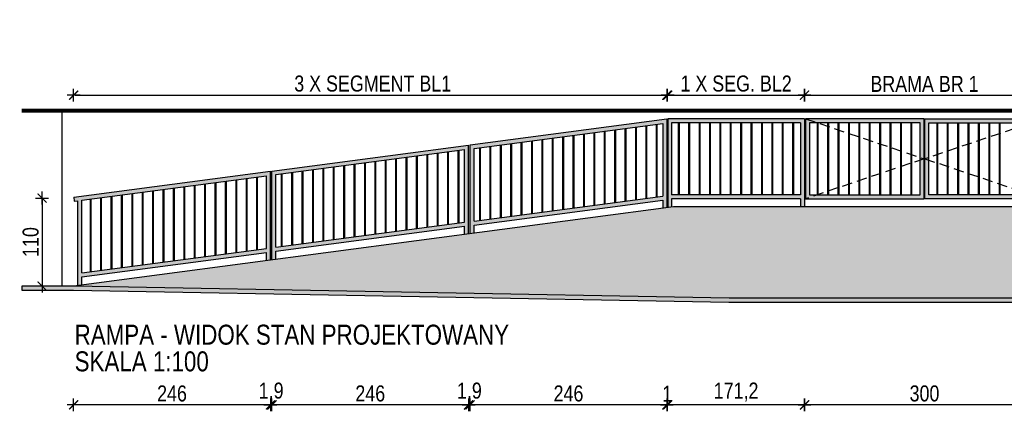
# Model space of a CAD drawing. Header units: millimetres. Extents: x 110792 to 170831, y 17890 to 25890.
# Tile 4 of 44: x 156379 to 157610, y 19734 to 20223. Entities that reach past the tile are written whole.
import ezdxf

# ---------------------------------------------------------------- set-up
doc = ezdxf.new("R2010")
doc.units = ezdxf.units.MM
doc.linetypes.add('DASHEDX2', pattern=[38.1, 25.4, -12.7])
doc.layers.get('DEFPOINTS').update_dxf_attribs({"lineweight": 9})
for name, color, linetype in [('_HSA_HATCH ELEWACJA', 8, 'Continuous'), ('_HSA_OPIS', 43, 'Continuous'), ('_HSA_PRZERYWANE', 153, 'DASHEDX2'), ('_HSA_WIDOKOWE', 1, 'Continuous'), ('_HSA_WIDOKOWE_CIENKIE', 8, 'Continuous'), ('_HSA_WYM_100', 141, 'Continuous'), ('_HSA_ŚCIANY_DZIAŁOWE', 6, 'Continuous')]:
    doc.layers.add(name, color=color, linetype=linetype)
doc.styles.add('ARIAL_100', font='Arial.ttf', dxfattribs={"width": 0.8, "height": 20})
doc.dimstyles.new('WYM_WEWN_100', dxfattribs={"dimtxt": 20, "dimasz": 2, "dimexe": 10, "dimexo": 0, "dimgap": 4, "dimtad": 1, "dimdec": 1, "dimrnd": 0.1, "dimtxsty": 'ARIAL_100', "dimblk": 'Wym-03', "dimcen": 0, "dimdle": 10, "dimse1": 1, "dimse2": 1, "dimclrt": 256, "dimazin": 2, "dimtfac": 1, "dimtdec": 1, "dimtix": 1, "dimtmove": 2, "dimatfit": 0, "dimfxl": 1, "dimtolj": 1, "dimtzin": 0, "dimarcsym": 0})

# ---------------------------------------------------------------- blocks, each defined once
blk = doc.blocks.new('A$C4c280991')
at = {"true_color": 0xfffffe}
h = blk.add_hatch(color=7, dxfattribs=at)
h.dxf.hatch_style = 1
h.paths.add_polyline_path([(-1957.7, 109.9), (-2203.7, 77.4), (-2203.7, -33.6), (-2198.7, -32.9), (-2198.7, -22.8), (-1962.7, 8.3), (-1962.7, -1.7), (-1957.7, -1.1)])
h.paths.add_polyline_path([(-2198.7, -17.8), (-2198.7, 73), (-1962.7, 104.2), (-1962.7, 13.4)], flags=16)
h.paths.add_polyline_path([(-1785.5, 110), (-1956.7, 110), (-1956.7, -1), (-1951.7, -0.3), (-1951.7, 10), (-1790.5, 10), (-1790.5, 0), (-1785.5, 0)])
h.paths.add_polyline_path([(-1951.7, 15), (-1951.7, 105), (-1790.5, 105), (-1790.5, 15)], flags=16)
h = blk.add_hatch(color=7, dxfattribs=at)
h.dxf.hatch_style = 1
h.paths.add_polyline_path([(-1784.5, 110), (-1784.5, 10), (-1636, 10), (-1636, 110)])
h.paths.add_polyline_path([(-1641, 105), (-1641, 15), (-1779.5, 15), (-1779.5, 105)], flags=16)
h = blk.add_hatch(color=7, dxfattribs=at)
h.dxf.hatch_style = 1
h.paths.add_polyline_path([(-1635, 110), (-1635, 10), (-1486.5, 10), (-1486.5, 110)])
h.paths.add_polyline_path([(-1491.5, 105), (-1491.5, 15), (-1630, 15), (-1630, 105)], flags=16)
h = blk.add_hatch(color=7, dxfattribs=at)
h.dxf.hatch_style = 1
h.paths.add_polyline_path([(-2205.6, 2), (-2210.6, 2), (-2210.6, -19.3), (-2446.6, -50.5), (-2446.6, 2), (-2451.6, 2), (-2451.6, -66.3), (-2446.6, -65.6), (-2446.6, -55.5), (-2210.6, -24.4), (-2210.6, -34.5), (-2205.6, -33.8)])
h.paths.add_polyline_path([(-2210.6, 71.4), (-2210.6, 2), (-2205.6, 2), (-2205.6, 77.1), (-2451.6, 44.7), (-2451.6, 2), (-2446.6, 2), (-2446.6, 40.3)])
h = blk.add_hatch(color=7, dxfattribs=at)
h.dxf.hatch_style = 1
h.paths.add_polyline_path([(-2453.5, 2), (-2458.5, 2), (-2458.5, -52.1), (-2689.5, -82.5), (-2689.5, 2), (-2694.5, 2), (-2694.5, -98.3), (-2689.5, -97.7), (-2689.5, -87.6), (-2458.5, -57.1), (-2458.5, -67.2), (-2453.5, -66.5)])
h.paths.add_polyline_path([(-2453.5, 44.4), (-2699.5, 12), (-2698.8, 7), (-2694.5, 7.6), (-2694.5, 2), (-2689.5, 2), (-2689.5, 8.2), (-2458.5, 38.7), (-2458.5, 2), (-2453.5, 2)])
at = {"ltscale": 10}
for p, q in [((-2203.7, 77.4), (-1957.7, 109.9)), ((-2198.7, 73), (-1962.7, 104.2)), ((-1962.7, 104.2), (-1962.7, 13.4)), ((-1957.7, 109.9), (-1957.7, -1.1)), ((-1785.5, 110), (-1956.7, 110)), ((-1956.7, 110), (-1956.7, -1)), ((-1790.5, 105), (-1951.7, 105)), ((-1951.7, 105), (-1951.7, 15)), ((-1790.5, 105), (-1790.5, 15)), ((-1785.5, 110), (-1785.5, 0)), ((-2451.6, 44.7), (-2205.6, 77.1)), ((-2205.6, -33.8), (-2205.6, 77.1)), ((-2203.7, -33.6), (-2203.7, 77.4)), ((-2446.6, 40.3), (-2210.6, 71.4)), ((-2210.6, -19.3), (-2210.6, 71.4)), ((-2198.7, -17.8), (-2198.7, 73)), ((-2699.5, 12), (-2453.5, 44.4)), ((-2689.5, 8.2), (-2458.5, 38.7)), ((-2458.5, -52.1), (-2458.5, 38.7)), ((-2453.5, -66.5), (-2453.5, 44.4)), ((-2451.6, -66.3), (-2451.6, 44.7)), ((-2446.6, -50.5), (-2446.6, 40.3)), ((-2198.7, -17.8), (-1962.7, 13.4)), ((-2699.5, 12), (-2698.8, 7)), ((-2698.8, 7), (-2694.5, 7.6)), ((-2694.5, -98.3), (-2694.5, 7.6)), ((-2689.5, -82.5), (-2689.5, 8.2)), ((-2198.7, -22.8), (-1962.7, 8.3)), ((-1962.7, 8.3), (-1962.7, -1.7)), ((-1951.7, 10), (-1951.7, -0.3)), ((-1790.5, 10), (-1790.5, 0)), ((-2446.6, -50.5), (-2210.6, -19.3)), ((-2446.6, -55.5), (-2210.6, -24.4)), ((-2210.6, -34.5), (-2210.6, -24.4)), ((-2198.7, -32.9), (-2198.7, -22.8)), ((-2689.5, -82.5), (-2458.5, -52.1)), ((-2689.5, -87.6), (-2458.5, -57.1)), ((-2458.5, -67.2), (-2458.5, -57.1)), ((-2446.6, -65.6), (-2446.6, -55.5)), ((-2689.5, -97.7), (-2689.5, -87.6))]:
    blk.add_line(p, q, dxfattribs=at)
for points in [[(-1784.5, 10), (-1636, 10), (-1636, 110), (-1784.5, 110)], [(-1779.5, 15), (-1641, 15), (-1641, 105), (-1779.5, 105)], [(-1486.5, 10), (-1635, 10), (-1635, 110), (-1486.5, 110)], [(-1491.5, 15), (-1630, 15), (-1630, 105), (-1491.5, 105)]]:
    blk.add_lwpolyline(points, close=True)
for points in [[(-1790.5, 15), (-1951.7, 15)], [(-1790.5, 10), (-1951.7, 10)]]:
    blk.add_lwpolyline(points, dxfattribs=at)
at = {"layer": '_HSA_PRZERYWANE', "ltscale": 0.5}
for points in [[(-1784.5, 110), (-1636, 60), (-1784.5, 10)], [(-1486.5, 110), (-1635, 60), (-1486.5, 10)]]:
    blk.add_lwpolyline(points, dxfattribs=at)
at = {"layer": '_HSA_WIDOKOWE_CIENKIE'}
for p, q in [((-1996.7, 8.9), (-1996.7, 99.7)), ((-1995.7, 9), (-1995.7, 99.8)), ((-1983.7, 10.6), (-1983.7, 101.4)), ((-1982.7, 10.7), (-1982.7, 101.5)), ((-1970.7, 12.3), (-1970.7, 103.1)), ((-1969.7, 12.5), (-1969.7, 103.2)), ((-1943.1, 15), (-1943.1, 105)), ((-1942.1, 15), (-1942.1, 105)), ((-1930.1, 15), (-1930.1, 105)), ((-1929.1, 15), (-1929.1, 105)), ((-1917.1, 15), (-1917.1, 105)), ((-1916.1, 15), (-1916.1, 105)), ((-1904.1, 15), (-1904.1, 105)), ((-1903.1, 15), (-1903.1, 105)), ((-1891.1, 15), (-1891.1, 105)), ((-1890.1, 15), (-1890.1, 105)), ((-1878.1, 15), (-1878.1, 105)), ((-1877.1, 15), (-1877.1, 105)), ((-1865.1, 15), (-1865.1, 105)), ((-1864.1, 15), (-1864.1, 105)), ((-1852.1, 15), (-1852.1, 105)), ((-1851.1, 15), (-1851.1, 105)), ((-1839.1, 15), (-1839.1, 105)), ((-1838.1, 15), (-1838.1, 105)), ((-1826.1, 15), (-1826.1, 105)), ((-1825.1, 15), (-1825.1, 105)), ((-1813.1, 15), (-1813.1, 105)), ((-1812.1, 15), (-1812.1, 105)), ((-1800.1, 15), (-1800.1, 105)), ((-1799.1, 15), (-1799.1, 105)), ((-1769.3, 15), (-1769.3, 105)), ((-1768.3, 15), (-1768.3, 105)), ((-1756.3, 15), (-1756.3, 105)), ((-1755.3, 15), (-1755.3, 105)), ((-1743.3, 15), (-1743.3, 105)), ((-1742.3, 15), (-1742.3, 105)), ((-1730.3, 15), (-1730.3, 105)), ((-1729.3, 15), (-1729.3, 105)), ((-1717.3, 15), (-1717.3, 105)), ((-1716.3, 15), (-1716.3, 105)), ((-1704.3, 15), (-1704.3, 105)), ((-1703.3, 15), (-1703.3, 105)), ((-1691.3, 15), (-1691.3, 105)), ((-1690.3, 15), (-1690.3, 105)), ((-1678.3, 15), (-1678.3, 105)), ((-1677.3, 15), (-1677.3, 105)), ((-1665.3, 15), (-1665.3, 105)), ((-1664.3, 15), (-1664.3, 105)), ((-1652.3, 15), (-1652.3, 105)), ((-1651.3, 15), (-1651.3, 105)), ((-1619.8, 15), (-1619.8, 105)), ((-1618.8, 15), (-1618.8, 105)), ((-1606.8, 15), (-1606.8, 105)), ((-1605.8, 15), (-1605.8, 105)), ((-1593.8, 15), (-1593.8, 105)), ((-1592.8, 15), (-1592.8, 105)), ((-1580.8, 15), (-1580.8, 105)), ((-1579.8, 15), (-1579.8, 105)), ((-1567.8, 15), (-1567.8, 105)), ((-1566.8, 15), (-1566.8, 105)), ((-1554.8, 15), (-1554.8, 105)), ((-1553.8, 15), (-1553.8, 105)), ((-1541.8, 15), (-1541.8, 105)), ((-1540.8, 15), (-1540.8, 105)), ((-2087.7, -3.1), (-2087.7, 87.7)), ((-2086.7, -3), (-2086.7, 87.8)), ((-2074.7, -1.4), (-2074.7, 89.4)), ((-2073.7, -1.3), (-2073.7, 89.5)), ((-2061.7, 0.3), (-2061.7, 91.1)), ((-2060.7, 0.4), (-2060.7, 91.2)), ((-2048.7, 2), (-2048.7, 92.8)), ((-2047.7, 2.2), (-2047.7, 92.9)), ((-2035.7, 3.7), (-2035.7, 94.5)), ((-2034.7, 3.9), (-2034.7, 94.7)), ((-2022.7, 5.5), (-2022.7, 96.2)), ((-2021.7, 5.6), (-2021.7, 96.4)), ((-2009.7, 7.2), (-2009.7, 98)), ((-2008.7, 7.3), (-2008.7, 98.1)), ((-2191.7, -16.8), (-2191.7, 73.9)), ((-2190.7, -16.7), (-2190.7, 74.1)), ((-2178.7, -15.1), (-2178.7, 75.7)), ((-2177.7, -15), (-2177.7, 75.8)), ((-2165.7, -13.4), (-2165.7, 77.4)), ((-2164.7, -13.3), (-2164.7, 77.5)), ((-2152.7, -11.7), (-2152.7, 79.1)), ((-2151.7, -11.6), (-2151.7, 79.2)), ((-2139.7, -10), (-2139.7, 80.8)), ((-2138.7, -9.8), (-2138.7, 80.9)), ((-2126.7, -8.3), (-2126.7, 82.5)), ((-2125.7, -8.1), (-2125.7, 82.6)), ((-2113.7, -6.5), (-2113.7, 84.2)), ((-2112.7, -6.4), (-2112.7, 84.4)), ((-2100.7, -4.8), (-2100.7, 85.9)), ((-2099.7, -4.7), (-2099.7, 86.1)), ((-2283.6, -29), (-2283.6, 61.8)), ((-2282.6, -28.8), (-2282.6, 61.9)), ((-2270.6, -27.3), (-2270.6, 63.5)), ((-2269.6, -27.1), (-2269.6, 63.7)), ((-2257.6, -25.5), (-2257.6, 65.2)), ((-2256.6, -25.4), (-2256.6, 65.4)), ((-2244.6, -23.8), (-2244.6, 67)), ((-2243.6, -23.7), (-2243.6, 67.1)), ((-2231.6, -22.1), (-2231.6, 68.7)), ((-2230.6, -22), (-2230.6, 68.8)), ((-2218.6, -20.4), (-2218.6, 70.4)), ((-2217.6, -20.3), (-2217.6, 70.5)), ((-2374.6, -41), (-2374.6, 49.8)), ((-2373.6, -40.9), (-2373.6, 49.9)), ((-2361.6, -39.3), (-2361.6, 51.5)), ((-2360.6, -39.1), (-2360.6, 51.6)), ((-2348.6, -37.6), (-2348.6, 53.2)), ((-2347.6, -37.4), (-2347.6, 53.4)), ((-2335.6, -35.8), (-2335.6, 54.9)), ((-2334.6, -35.7), (-2334.6, 55.1)), ((-2322.6, -34.1), (-2322.6, 56.7)), ((-2321.6, -34), (-2321.6, 56.8)), ((-2309.6, -32.4), (-2309.6, 58.4)), ((-2308.6, -32.3), (-2308.6, 58.5)), ((-2296.6, -30.7), (-2296.6, 60.1)), ((-2295.6, -30.6), (-2295.6, 60.2)), ((-2470.5, -53.6), (-2470.5, 37.1)), ((-2469.5, -53.5), (-2469.5, 37.3)), ((-2439.6, -49.6), (-2439.6, 41.2)), ((-2438.6, -49.4), (-2438.6, 41.3)), ((-2426.6, -47.8), (-2426.6, 42.9)), ((-2425.6, -47.7), (-2425.6, 43.1)), ((-2413.6, -46.1), (-2413.6, 44.6)), ((-2412.6, -46), (-2412.6, 44.8)), ((-2400.6, -44.4), (-2400.6, 46.4)), ((-2399.6, -44.3), (-2399.6, 46.5)), ((-2387.6, -42.7), (-2387.6, 48.1)), ((-2386.6, -42.6), (-2386.6, 48.2)), ((-2561.5, -65.7), (-2561.5, 25.1)), ((-2560.5, -65.5), (-2560.5, 25.3)), ((-2548.5, -63.9), (-2548.5, 26.8)), ((-2547.5, -63.8), (-2547.5, 27)), ((-2535.5, -62.2), (-2535.5, 28.6)), ((-2534.5, -62.1), (-2534.5, 28.7)), ((-2522.5, -60.5), (-2522.5, 30.3)), ((-2521.5, -60.4), (-2521.5, 30.4)), ((-2509.5, -58.8), (-2509.5, 32)), ((-2508.5, -58.7), (-2508.5, 32.1)), ((-2496.5, -57.1), (-2496.5, 33.7)), ((-2495.5, -56.9), (-2495.5, 33.8)), ((-2483.5, -55.4), (-2483.5, 35.4)), ((-2482.5, -55.2), (-2482.5, 35.6)), ((-2652.5, -77.7), (-2652.5, 13.1)), ((-2651.5, -77.5), (-2651.5, 13.2)), ((-2639.5, -75.9), (-2639.5, 14.8)), ((-2638.5, -75.8), (-2638.5, 15)), ((-2626.5, -74.2), (-2626.5, 16.5)), ((-2625.5, -74.1), (-2625.5, 16.7)), ((-2613.5, -72.5), (-2613.5, 18.3)), ((-2612.5, -72.4), (-2612.5, 18.4)), ((-2600.5, -70.8), (-2600.5, 20)), ((-2599.5, -70.7), (-2599.5, 20.1)), ((-2587.5, -69.1), (-2587.5, 21.7)), ((-2586.5, -69), (-2586.5, 21.8)), ((-2574.5, -67.4), (-2574.5, 23.4)), ((-2573.5, -67.2), (-2573.5, 23.5)), ((-2678.5, -81.1), (-2678.5, 9.7)), ((-2677.5, -81), (-2677.5, 9.8)), ((-2665.5, -79.4), (-2665.5, 11.4)), ((-2664.5, -79.2), (-2664.5, 11.5))]:
    blk.add_line(p, q, dxfattribs=at)
blk = doc.blocks.new('Wym-03')
for p, q in [((-4, 0), (4, 0)), ((0, 4), (0, -4))]:
    blk.add_line(p, q)
blk.add_lwpolyline([(-2.83, -2.83, 0.8, 0.8, 0), (2.83, 2.83, 0.05, 0.05, 0)], format="xyseb")
blk = doc.blocks.new('*D157')
at = {"layer": '_HSA_OPIS', "color": 0, "lineweight": -2, "transparency": 16777216}
blk.add_line((156448.3, 20128.6), (157186.1, 20128.6), dxfattribs=at)
at = {"layer": 'DEFPOINTS', "color": 0, "transparency": 16777216}
for p in [(157188.1, 20128.6), (156446.3, 20001.1), (157188.1, 20001.1)]:
    blk.add_point(p, dxfattribs=at)
at = {"layer": '_HSA_OPIS', "color": 0, "lineweight": -2, "transparency": 16777216, "xscale": 2, "yscale": 2, "zscale": 2, "rotation": 180}
blk.add_blockref('Wym-03', (156446.3, 20128.6), dxfattribs=at)
at = {"layer": '_HSA_OPIS', "color": 0, "lineweight": -2, "transparency": 16777216, "xscale": 2, "yscale": 2, "zscale": 2}
blk.add_blockref('Wym-03', (157188.1, 20128.6), dxfattribs=at)
at = {"layer": '_HSA_OPIS', "transparency": 16777216, "insert": (156817.2, 20143), "char_height": 20, "attachment_point": 5, "style": 'ARIAL_100'}
blk.add_mtext('\\A1; 3 X SEGMENT BL1', dxfattribs=at)
blk = doc.blocks.new('*D158')
at = {"layer": '_HSA_OPIS', "color": 0, "lineweight": -2, "transparency": 16777216}
blk.add_line((157362.3, 20128.6), (157658.3, 20128.6), dxfattribs=at)
at = {"layer": 'DEFPOINTS', "color": 0, "transparency": 16777216}
for p in [(157660.3, 20128.6), (157360.3, 20099.1), (157660.3, 20099.1)]:
    blk.add_point(p, dxfattribs=at)
at = {"layer": '_HSA_OPIS', "color": 0, "lineweight": -2, "transparency": 16777216, "xscale": 2, "yscale": 2, "zscale": 2, "rotation": 180}
blk.add_blockref('Wym-03', (157360.3, 20128.6), dxfattribs=at)
at = {"layer": '_HSA_OPIS', "color": 0, "lineweight": -2, "transparency": 16777216, "xscale": 2, "yscale": 2, "zscale": 2}
blk.add_blockref('Wym-03', (157660.3, 20128.6), dxfattribs=at)
at = {"layer": '_HSA_OPIS', "transparency": 16777216, "insert": (157510.3, 20142.7), "char_height": 20, "attachment_point": 5, "style": 'ARIAL_100'}
blk.add_mtext('\\A1;BRAMA BR 1', dxfattribs=at)
blk = doc.blocks.new('*D167')
at = {"layer": '_HSA_OPIS', "color": 0, "lineweight": -2, "transparency": 16777216}
blk.add_line((157191.1, 20128.6), (157358.3, 20128.6), dxfattribs=at)
at = {"layer": 'DEFPOINTS', "color": 0, "transparency": 16777216}
for p in [(157360.3, 20128.6), (157189.1, 20099.1), (157360.3, 20099.1)]:
    blk.add_point(p, dxfattribs=at)
at = {"layer": '_HSA_OPIS', "color": 0, "lineweight": -2, "transparency": 16777216, "xscale": 2, "yscale": 2, "zscale": 2, "rotation": 180}
blk.add_blockref('Wym-03', (157189.1, 20128.6), dxfattribs=at)
at = {"layer": '_HSA_OPIS', "color": 0, "lineweight": -2, "transparency": 16777216, "xscale": 2, "yscale": 2, "zscale": 2}
blk.add_blockref('Wym-03', (157360.3, 20128.6), dxfattribs=at)
at = {"layer": '_HSA_OPIS', "transparency": 16777216, "insert": (157274.7, 20143), "char_height": 20, "attachment_point": 5, "style": 'ARIAL_100'}
blk.add_mtext('\\A1;1 X SEG. BL2', dxfattribs=at)
blk = doc.blocks.new('*D175')
at = {"layer": '_HSA_WYM_100', "color": 0, "lineweight": -2, "transparency": 16777216}
blk.add_line((157358.3, 19741.6), (157191.1, 19741.6), dxfattribs=at)
at = {"layer": 'DEFPOINTS', "color": 0, "transparency": 16777216}
for p in [(157189.1, 20001.1), (157360.3, 20001.1), (157189.1, 19741.6)]:
    blk.add_point(p, dxfattribs=at)
at = {"layer": '_HSA_WYM_100', "color": 0, "lineweight": -2, "transparency": 16777216, "xscale": 2, "yscale": 2, "zscale": 2, "rotation": 180}
blk.add_blockref('Wym-03', (157189.1, 19741.6), dxfattribs=at)
at = {"layer": '_HSA_WYM_100', "color": 0, "lineweight": -2, "transparency": 16777216, "xscale": 2, "yscale": 2, "zscale": 2}
blk.add_blockref('Wym-03', (157360.3, 19741.6), dxfattribs=at)
at = {"layer": '_HSA_WYM_100', "transparency": 16777216, "insert": (157274.7, 19757.6), "char_height": 20, "attachment_point": 5, "style": 'ARIAL_100'}
blk.add_mtext('\\A1;171,2', dxfattribs=at)
blk = doc.blocks.new('*D176')
at = {"layer": '_HSA_WYM_100', "color": 0, "lineweight": -2, "transparency": 16777216}
for p, q in [((157186.1, 19741.6), (157184.1, 19741.6)), ((157189.1, 19741.6), (157188.1, 19741.6)), ((157191.1, 19741.6), (157193.1, 19741.6))]:
    blk.add_line(p, q, dxfattribs=at)
at = {"layer": 'DEFPOINTS', "color": 0, "transparency": 16777216}
for p in [(157188.1, 20001.1), (157189.1, 20001.1), (157188.1, 19741.6)]:
    blk.add_point(p, dxfattribs=at)
at = {"layer": '_HSA_WYM_100', "color": 0, "lineweight": -2, "transparency": 16777216, "xscale": 2, "yscale": 2, "zscale": 2}
blk.add_blockref('Wym-03', (157188.1, 19741.6), dxfattribs=at)
at = {"layer": '_HSA_WYM_100', "color": 0, "lineweight": -2, "transparency": 16777216, "xscale": 2, "yscale": 2, "zscale": 2, "rotation": 180}
blk.add_blockref('Wym-03', (157189.1, 19741.6), dxfattribs=at)
at = {"layer": '_HSA_WYM_100', "transparency": 16777216, "insert": (157188.6, 19755.6), "char_height": 20, "attachment_point": 5, "style": 'ARIAL_100'}
blk.add_mtext('\\A1;1', dxfattribs=at)
blk = doc.blocks.new('*D177')
at = {"layer": '_HSA_WYM_100', "color": 0, "lineweight": -2, "transparency": 16777216}
blk.add_line((157186.1, 19741.6), (156944.1, 19741.6), dxfattribs=at)
at = {"layer": 'DEFPOINTS', "color": 0, "transparency": 16777216}
for p in [(156942.1, 20001.1), (157188.1, 20001.1), (156942.1, 19741.6)]:
    blk.add_point(p, dxfattribs=at)
at = {"layer": '_HSA_WYM_100', "color": 0, "lineweight": -2, "transparency": 16777216, "xscale": 2, "yscale": 2, "zscale": 2, "rotation": 180}
blk.add_blockref('Wym-03', (156942.1, 19741.6), dxfattribs=at)
at = {"layer": '_HSA_WYM_100', "color": 0, "lineweight": -2, "transparency": 16777216, "xscale": 2, "yscale": 2, "zscale": 2}
blk.add_blockref('Wym-03', (157188.1, 19741.6), dxfattribs=at)
at = {"layer": '_HSA_WYM_100', "transparency": 16777216, "insert": (157065.1, 19755.8), "char_height": 20, "attachment_point": 5, "style": 'ARIAL_100'}
blk.add_mtext('\\A1;246', dxfattribs=at)
blk = doc.blocks.new('*D178')
at = {"layer": '_HSA_WYM_100', "color": 0, "lineweight": -2, "transparency": 16777216}
for p, q in [((156938.2, 19741.6), (156936.2, 19741.6)), ((156942.1, 19741.6), (156940.2, 19741.6)), ((156944.1, 19741.6), (156946.1, 19741.6))]:
    blk.add_line(p, q, dxfattribs=at)
at = {"layer": 'DEFPOINTS', "color": 0, "transparency": 16777216}
for p in [(156940.2, 20001.1), (156942.1, 20001.1), (156940.2, 19741.6)]:
    blk.add_point(p, dxfattribs=at)
at = {"layer": '_HSA_WYM_100', "color": 0, "lineweight": -2, "transparency": 16777216, "xscale": 2, "yscale": 2, "zscale": 2}
blk.add_blockref('Wym-03', (156940.2, 19741.6), dxfattribs=at)
at = {"layer": '_HSA_WYM_100', "color": 0, "lineweight": -2, "transparency": 16777216, "xscale": 2, "yscale": 2, "zscale": 2, "rotation": 180}
blk.add_blockref('Wym-03', (156942.1, 19741.6), dxfattribs=at)
at = {"layer": '_HSA_WYM_100', "transparency": 16777216, "insert": (156941.2, 19757.6), "char_height": 20, "attachment_point": 5, "style": 'ARIAL_100'}
blk.add_mtext('\\A1;1,9', dxfattribs=at)
blk = doc.blocks.new('*D179')
at = {"layer": '_HSA_WYM_100', "color": 0, "lineweight": -2, "transparency": 16777216}
blk.add_line((156938.2, 19741.6), (156696.2, 19741.6), dxfattribs=at)
at = {"layer": 'DEFPOINTS', "color": 0, "transparency": 16777216}
for p in [(156694.2, 20001.1), (156940.2, 20001.1), (156694.2, 19741.6)]:
    blk.add_point(p, dxfattribs=at)
at = {"layer": '_HSA_WYM_100', "color": 0, "lineweight": -2, "transparency": 16777216, "xscale": 2, "yscale": 2, "zscale": 2, "rotation": 180}
blk.add_blockref('Wym-03', (156694.2, 19741.6), dxfattribs=at)
at = {"layer": '_HSA_WYM_100', "color": 0, "lineweight": -2, "transparency": 16777216, "xscale": 2, "yscale": 2, "zscale": 2}
blk.add_blockref('Wym-03', (156940.2, 19741.6), dxfattribs=at)
at = {"layer": '_HSA_WYM_100', "transparency": 16777216, "insert": (156817.2, 19755.8), "char_height": 20, "attachment_point": 5, "style": 'ARIAL_100'}
blk.add_mtext('\\A1;246', dxfattribs=at)
blk = doc.blocks.new('*D180')
at = {"layer": '_HSA_WYM_100', "color": 0, "lineweight": -2, "transparency": 16777216}
for p, q in [((156690.3, 19741.6), (156688.3, 19741.6)), ((156694.2, 19741.6), (156692.3, 19741.6)), ((156696.2, 19741.6), (156698.2, 19741.6))]:
    blk.add_line(p, q, dxfattribs=at)
at = {"layer": 'DEFPOINTS', "color": 0, "transparency": 16777216}
for p in [(156692.3, 20001.1), (156694.2, 20001.1), (156692.3, 19741.6)]:
    blk.add_point(p, dxfattribs=at)
at = {"layer": '_HSA_WYM_100', "color": 0, "lineweight": -2, "transparency": 16777216, "xscale": 2, "yscale": 2, "zscale": 2}
blk.add_blockref('Wym-03', (156692.3, 19741.6), dxfattribs=at)
at = {"layer": '_HSA_WYM_100', "color": 0, "lineweight": -2, "transparency": 16777216, "xscale": 2, "yscale": 2, "zscale": 2, "rotation": 180}
blk.add_blockref('Wym-03', (156694.2, 19741.6), dxfattribs=at)
at = {"layer": '_HSA_WYM_100', "transparency": 16777216, "insert": (156693.3, 19757.6), "char_height": 20, "attachment_point": 5, "style": 'ARIAL_100'}
blk.add_mtext('\\A1;1,9', dxfattribs=at)
blk = doc.blocks.new('*D174')
at = {"layer": '_HSA_WYM_100', "color": 0, "lineweight": -2, "transparency": 16777216}
blk.add_line((156690.3, 19741.6), (156448.3, 19741.6), dxfattribs=at)
at = {"layer": 'DEFPOINTS', "color": 0, "transparency": 16777216}
for p in [(156446.3, 20001.1), (156692.3, 20001.1), (156446.3, 19741.6)]:
    blk.add_point(p, dxfattribs=at)
at = {"layer": '_HSA_WYM_100', "color": 0, "lineweight": -2, "transparency": 16777216, "xscale": 2, "yscale": 2, "zscale": 2, "rotation": 180}
blk.add_blockref('Wym-03', (156446.3, 19741.6), dxfattribs=at)
at = {"layer": '_HSA_WYM_100', "color": 0, "lineweight": -2, "transparency": 16777216, "xscale": 2, "yscale": 2, "zscale": 2}
blk.add_blockref('Wym-03', (156692.3, 19741.6), dxfattribs=at)
at = {"layer": '_HSA_WYM_100', "transparency": 16777216, "insert": (156569.3, 19755.8), "char_height": 20, "attachment_point": 5, "style": 'ARIAL_100'}
blk.add_mtext('\\A1;246', dxfattribs=at)
blk = doc.blocks.new('*D217')
at = {"layer": '_HSA_WYM_100', "color": 0, "lineweight": -2, "transparency": 16777216}
blk.add_line((157658.3, 19741.6), (157362.3, 19741.6), dxfattribs=at)
at = {"layer": 'DEFPOINTS', "color": 0, "transparency": 16777216}
for p in [(157360.3, 19989.1), (157660.3, 19989.1), (157360.3, 19741.6)]:
    blk.add_point(p, dxfattribs=at)
at = {"layer": '_HSA_WYM_100', "color": 0, "lineweight": -2, "transparency": 16777216, "xscale": 2, "yscale": 2, "zscale": 2, "rotation": 180}
blk.add_blockref('Wym-03', (157360.3, 19741.6), dxfattribs=at)
at = {"layer": '_HSA_WYM_100', "color": 0, "lineweight": -2, "transparency": 16777216, "xscale": 2, "yscale": 2, "zscale": 2}
blk.add_blockref('Wym-03', (157660.3, 19741.6), dxfattribs=at)
at = {"layer": '_HSA_WYM_100', "transparency": 16777216, "insert": (157510.3, 19755.8), "char_height": 20, "attachment_point": 5, "style": 'ARIAL_100'}
blk.add_mtext('\\A1;300', dxfattribs=at)
blk = doc.blocks.new('*D237')
at = {"layer": '_HSA_WYM_100', "color": 0, "lineweight": -2, "transparency": 16777216}
blk.add_line((156406.8, 19998.1), (156406.8, 19892.1), dxfattribs=at)
at = {"layer": 'DEFPOINTS', "color": 0, "transparency": 16777216}
for p in [(156446.3, 20000.1), (156406.8, 19890.1), (156446.3, 19890.1)]:
    blk.add_point(p, dxfattribs=at)
at = {"layer": '_HSA_WYM_100', "color": 0, "lineweight": -2, "transparency": 16777216, "xscale": 2, "yscale": 2, "zscale": 2}
for p, rotation in [((156406.8, 20000.1), 90), ((156406.8, 19890.1), 270)]:
    blk.add_blockref('Wym-03', p, dxfattribs=dict(at, rotation=rotation))
at = {"layer": '_HSA_WYM_100', "transparency": 16777216, "insert": (156392.6, 19945.1), "char_height": 20, "attachment_point": 5, "rotation": 90, "style": 'ARIAL_100'}
blk.add_mtext('\\A1;110', dxfattribs=at)

msp = doc.modelspace()

# ---------------------------------------------------------------- hatches: boundary and pattern name
at = {"layer": '_HSA_HATCH ELEWACJA', "true_color": 0xb8b8b8}
h = msp.add_hatch(color=9, dxfattribs=at)
h.dxf.hatch_style = 1
h.paths.add_polyline_path([(166614.33, 19989.13), (157196.33, 19989.13), (156446.33, 19890.13), (157265.83, 19875.13), (166614.33, 19875.13)])
at = {"layer": '_HSA_WIDOKOWE', "ltscale": 10}
h = msp.add_hatch(color=256, dxfattribs=at)
h.dxf.hatch_style = 1
h.paths.add_polyline_path([(156381.33, 19885.13), (156446.28, 19885.13), (157265.73, 19870.14), (166802.33, 19870.13), (166802.33, 19875.13), (157265.83, 19875.13), (156446.33, 19890.13), (156381.33, 19890.13)])

# ---------------------------------------------------------------- linework, layer by layer
at = {"layer": '_HSA_PRZERYWANE', "ltscale": 0.5, "const_width": 5}
msp.add_lwpolyline([(166802.33, 19870.13), (166802.33, 20109.13), (156381.33, 20109.13)], dxfattribs=at)
at = {"layer": '_HSA_WIDOKOWE', "ltscale": 10}
msp.add_lwpolyline([(156381.33, 19885.13), (156446.28, 19885.13), (157265.73, 19870.14), (166802.33, 19870.13), (166802.33, 19875.13), (157265.83, 19875.13), (156446.33, 19890.13), (156381.33, 19890.13)], close=True, dxfattribs=at)
at = {"layer": '_HSA_WIDOKOWE_CIENKIE'}
msp.add_line((156431.33, 20109.13), (156431.33, 19890.13), dxfattribs=at)
at = {"layer": '_HSA_ŚCIANY_DZIAŁOWE', "ltscale": 10}
msp.add_line((166739.33, 19989.13), (157326.33, 19989.13), dxfattribs=at)
msp.add_lwpolyline([(157326.33, 19989.13), (157196.33, 19989.13), (156446.33, 19890.13)], dxfattribs=at)

# ---------------------------------------------------------------- block references
at = {"layer": '_HSA_WIDOKOWE', "ltscale": 10}
msp.add_blockref('A$C4c280991', (159145.83, 19989.13), dxfattribs=at)

# ---------------------------------------------------------------- texts
at = {"layer": '_HSA_OPIS', "insert": (156447.56, 19841.83), "char_height": 25, "attachment_point": 1, "line_spacing_factor": 0.8, "style": 'ARIAL_100'}
msp.add_mtext_dynamic_manual_height_columns('\\A1;\\pxql;RAMPA - WIDOK STAN PROJEKTOWANY \\PSKALA 1:100', width=661.7951, gutter_width=12.5, heights=[0], dxfattribs=at)

# ---------------------------------------------------------------- dimensions: what is measured, and where the dimension line sits
at = {"layer": '_HSA_OPIS'}
for p1, p2, distance, text, picture, middle in [((156446.33, 20001.09), (157188.1, 20001.09), 127.53, ' 3 X SEGMENT BL1', '*D157', (156817.21, 20142.96)), ((157189.1, 20099.13), (157360.33, 20099.13), 29.48, '1 X SEG. BL2', '*D167', (157274.71, 20142.96)), ((157360.33, 20099.13), (157660.33, 20099.13), 29.48, 'BRAMA BR 1', '*D158', (157510.33, 20142.66))]:
    dim = msp.add_aligned_dim(p1=p1, p2=p2, distance=distance, text=text, dimstyle='WYM_WEWN_100', dxfattribs=at)
    dim.commit()
    dim.dimension.update_dxf_attribs({"geometry": picture, "text_midpoint": middle})
at = {"layer": '_HSA_WYM_100'}
dim = msp.add_aligned_dim(p1=(156446.33, 20000.09), p2=(156446.33, 19890.13), distance=-39.54, dimstyle='WYM_WEWN_100', dxfattribs=at)
dim.commit()
dim.dimension.update_dxf_attribs({"geometry": '*D237', "text_midpoint": (156392.57, 19945.11)})
for base, p1, p2, picture, middle in [((156446.33, 19741.6), (156692.33, 20001.09), (156446.33, 20001.09), '*D174', (156569.33, 19755.81)), ((156692.33, 19741.6), (156694.21, 20001.09), (156692.33, 20001.09), '*D180', (156693.27, 19757.62)), ((156694.21, 19741.6), (156940.21, 20001.09), (156694.21, 20001.09), '*D179', (156817.21, 19755.81)), ((156940.21, 19741.6), (156942.1, 20001.09), (156940.21, 20001.09), '*D178', (156941.15, 19757.62)), ((156942.1, 19741.6), (157188.1, 20001.09), (156942.1, 20001.09), '*D177', (157065.1, 19755.81)), ((157188.1, 19741.6), (157189.1, 20001.09), (157188.1, 20001.09), '*D176', (157188.6, 19755.64)), ((157189.1, 19741.6), (157360.33, 20001.09), (157189.1, 20001.09), '*D175', (157274.71, 19757.62)), ((157360.33, 19741.6), (157660.33, 19989.13), (157360.33, 19989.13), '*D217', (157510.33, 19755.82))]:
    dim = msp.add_linear_dim(base=base, p1=p1, p2=p2, dimstyle='WYM_WEWN_100', dxfattribs=at)
    dim.commit()
    dim.dimension.update_dxf_attribs({"geometry": picture, "text_midpoint": middle})

doc.saveas('drawing.dxf')
